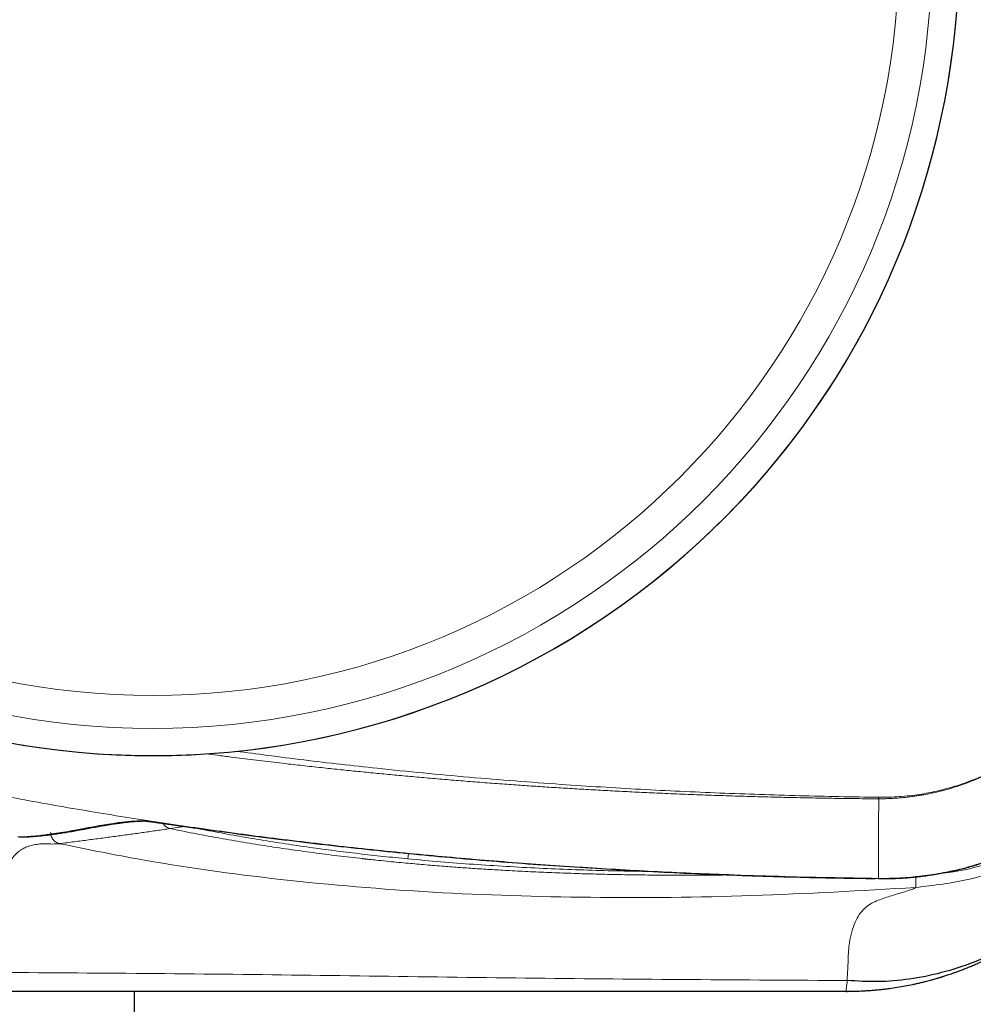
# Model space of a CAD drawing. Header units: millimetres. Extents: x 8 to 769, y 12 to 448.
# Tile 5 of 53: x 150 to 175, y 376 to 401. Entities that reach past the tile are written whole.
import ezdxf

# ---------------------------------------------------------------- set-up
doc = ezdxf.new("R2010")
doc.units = ezdxf.units.MM

msp = doc.modelspace()

# ---------------------------------------------------------------- linework, layer by layer
at = {"color": 252, "linetype": 'Continuous', "lineweight": 0}
for p, q in [((154.734, 380.381), (154.351, 380.327)), ((154.72, 380.385), (154.734, 380.381)), ((155.441, 380.284), (155.436, 380.258)), ((160.538, 379.683), (160.524, 379.542)), ((172.422, 379.035), (172.748, 379.03)), ((172.748, 379.03), (172.751, 379.035)), ((173.72, 378.801), (173.716, 379.09))]:
    msp.add_line(p, q, dxfattribs=at)
at = {"color": 7, "linetype": 'Continuous', "lineweight": 30}
for p, q in [((172.422, 379.034), (172.666, 379.031)), ((172.748, 379.03), (172.748, 379.03)), ((173.46, 379.051), (173.472, 379.052)), ((153.421, 375.096), (153.421, 376.096)), ((171.908, 376.1), (171.908, 376.108)), ((171.972, 376.103), (171.908, 376.1)), ((171.972, 376.103), (171.908, 376.1))]:
    msp.add_line(p, q, dxfattribs=at)
at = {"color": 252, "linetype": 'Continuous', "lineweight": 0, "flags": 128}
for points in [[(172.76, 381.142), (172.76, 381.137), (172.76, 381.132), (172.76, 381.127), (172.76, 381.122), (172.76, 381.116), (172.76, 381.111), (172.76, 381.106), (172.76, 381.101)], [(153.705, 380.526), (153.692, 380.526), (153.662, 380.53)]]:
    msp.add_lwpolyline(points, dxfattribs=at)
at = {"color": 252, "linetype": 'Continuous', "lineweight": 0}
for radius in [20.245, 19.388]:
    msp.add_circle((153.895, 403.174), radius, dxfattribs=at)
for centre, radius, start, end in [((153.895, 403.174), 20.95, 304.0277, 115.2847), ((153.895, 403.174), 20.95, 132.7708, 304.0277), ((242.77, 379.756), 70.023, 178.89917, 180.58926), ((153.309, 380.805), 0.299, 261.1269, 275.0844)]:
    msp.add_arc(centre, radius, start, end, dxfattribs=at)
at = {"color": 7, "linetype": 'Continuous', "lineweight": 30}
msp.add_arc((153.895, 403.174), 20.95, 132.7708, 34.0277, dxfattribs=at)
for points, knots in [([(172.748, 379.03), (172.806, 379.029), (172.924, 379.028), (173.1, 379.032), (173.276, 379.039), (173.452, 379.049), (173.628, 379.064), (173.804, 379.082), (173.98, 379.103), (174.157, 379.129), (174.334, 379.158), (174.512, 379.192), (174.69, 379.229), (174.867, 379.27), (175.043, 379.315), (175.219, 379.364), (175.394, 379.417), (175.565, 379.473), (175.733, 379.531), (175.898, 379.593), (176.062, 379.658), (176.244, 379.734), (176.442, 379.823), (176.656, 379.926), (176.868, 380.036), (177.078, 380.152), (177.284, 380.274), (177.471, 380.392), (177.638, 380.504), (177.788, 380.608), (177.935, 380.716), (178.079, 380.825), (178.218, 380.936), (178.354, 381.049), (178.487, 381.164), (178.633, 381.296), (178.79, 381.446), (178.958, 381.614), (179.122, 381.788), (179.281, 381.967), (179.436, 382.15), (179.573, 382.323), (179.694, 382.484), (179.801, 382.632), (179.904, 382.782), (180.003, 382.933), (180.098, 383.084), (180.189, 383.235), (180.276, 383.388), (180.36, 383.543), (180.442, 383.7), (180.52, 383.859), (180.595, 384.02), (180.667, 384.183), (180.736, 384.349), (180.802, 384.518), (180.864, 384.688), (180.923, 384.86), (180.978, 385.033), (181.03, 385.208), (181.078, 385.384), (181.125, 385.571), (181.169, 385.768), (181.21, 385.976), (181.246, 386.185), (181.277, 386.395), (181.303, 386.607), (181.324, 386.819), (181.339, 387.032), (181.345, 387.175), (181.348, 387.246)], [0, 0, 0, 0, 0.0133526, 0.0267053, 0.0400809, 0.0534565, 0.0669017, 0.080347, 0.0938156, 0.1072843, 0.1210216, 0.1347589, 0.1485211, 0.1622834, 0.1761216, 0.1899598, 0.2038235, 0.2176873, 0.2310399, 0.2443926, 0.2577682, 0.2711437, 0.2892155, 0.3072908, 0.3253626, 0.3435636, 0.3617681, 0.3799691, 0.3938073, 0.4076455, 0.4215092, 0.4353729, 0.4487256, 0.4620783, 0.4754539, 0.4888296, 0.5069014, 0.5249768, 0.5430486, 0.5612496, 0.5794542, 0.5976553, 0.6114935, 0.6253317, 0.6391955, 0.6530592, 0.6664121, 0.679765, 0.6931408, 0.7065166, 0.719962, 0.7334075, 0.7468764, 0.7603452, 0.7740827, 0.7878202, 0.8015827, 0.8153452, 0.8291836, 0.843022, 0.8568859, 0.8707498, 0.8867999, 0.90286, 0.9189957, 0.9351314, 0.9513076, 0.9674839, 0.9837368, 1, 1, 1, 1]), ([(181.248, 385.675), (181.238, 385.544), (181.194, 384.966), (180.974, 383.943), (180.574, 382.62), (180.003, 381.338), (179.282, 380.135), (178.489, 379.14), (177.68, 378.35), (176.903, 377.74), (176.088, 377.239), (175.249, 376.849), (174.403, 376.572), (173.563, 376.405), (172.742, 376.334), (172.205, 376.366), (171.941, 376.381)], [0, 0, 0, 0, 0.026872, 0.119485, 0.214765, 0.311391, 0.407942, 0.503044, 0.572724, 0.640532, 0.706197, 0.769561, 0.830572, 0.889257, 0.945697, 1, 1, 1, 1]), ([(150.44, 380.109), (150.475, 380.11), (150.548, 380.111), (150.657, 380.116), (150.772, 380.123), (150.893, 380.133), (151.023, 380.145), (151.157, 380.161), (151.297, 380.179), (151.441, 380.2), (151.592, 380.223), (151.749, 380.25), (151.911, 380.278), (152.074, 380.308), (152.239, 380.338), (152.403, 380.369), (152.567, 380.398), (152.718, 380.425), (152.861, 380.448), (152.994, 380.468), (153.121, 380.485), (153.234, 380.498), (153.303, 380.505), (153.336, 380.508)], [0, 0, 0, 0, 0.032903, 0.067341, 0.101546, 0.141498, 0.182939, 0.226195, 0.271509, 0.31915, 0.369377, 0.422352, 0.477935, 0.535393, 0.59189, 0.651456, 0.711086, 0.768741, 0.817929, 0.87004, 0.919602, 0.961812, 1, 1, 1, 1]), ([(153.336, 380.508), (153.339, 380.508), (153.377, 380.512), (153.451, 380.517), (153.555, 380.523), (153.64, 380.526), (153.689, 380.526), (153.704, 380.526)], [0, 0, 0, 0, 0.0299515, 0.3047139, 0.5953925, 0.8777546, 1, 1, 1, 1]), ([(153.697, 380.526), (153.697, 380.526), (153.697, 380.526), (153.698, 380.526), (153.702, 380.526), (153.709, 380.525), (153.718, 380.524), (153.73, 380.523), (153.745, 380.521), (153.763, 380.519), (153.784, 380.516), (153.808, 380.513), (153.835, 380.51), (153.864, 380.506), (153.895, 380.502), (153.929, 380.497), (153.966, 380.492), (154.005, 380.487), (154.046, 380.481), (154.089, 380.475), (154.134, 380.469), (154.181, 380.462), (154.213, 380.457), (154.23, 380.455)], [0, 0, 0, 0, 0.007288, 0.037098, 0.071685, 0.110899, 0.15413, 0.200454, 0.248905, 0.298656, 0.349661, 0.401756, 0.454657, 0.508164, 0.562129, 0.616439, 0.671004, 0.725752, 0.780618, 0.835548, 0.890489, 0.945391, 1, 1, 1, 1]), ([(154.228, 380.455), (154.25, 380.452), (154.303, 380.445), (154.391, 380.432), (154.49, 380.418), (154.594, 380.404), (154.702, 380.388), (154.814, 380.372), (154.93, 380.356), (155.047, 380.339), (155.169, 380.322), (155.295, 380.305), (155.381, 380.293), (155.424, 380.287)], [0, 0, 0, 0, 0.070156, 0.161299, 0.252344, 0.343087, 0.435115, 0.527451, 0.619893, 0.712231, 0.804262, 0.902131, 1, 1, 1, 1]), ([(155.424, 380.287), (155.781, 380.238), (156.497, 380.14), (157.572, 380.005), (158.648, 379.879), (159.725, 379.763), (160.804, 379.655), (161.884, 379.556), (162.965, 379.466), (164.048, 379.385), (165.132, 379.312), (166.219, 379.247), (167.305, 379.191), (168.393, 379.143), (169.481, 379.102), (170.57, 379.07), (171.55, 379.047), (172.168, 379.038), (172.422, 379.035)], [0, 0, 0, 0, 0.063512, 0.127024, 0.190556, 0.254088, 0.317676, 0.381264, 0.444869, 0.508474, 0.572263, 0.636052, 0.699856, 0.763661, 0.827508, 0.891355, 0.955216, 1, 1, 1, 1]), ([(171.907, 376.103), (171.923, 376.103), (171.952, 376.103), (171.993, 376.103), (172.029, 376.104), (172.063, 376.104), (172.098, 376.105), (172.136, 376.106), (172.188, 376.107), (172.258, 376.109), (172.346, 376.113), (172.446, 376.119), (172.556, 376.126), (172.674, 376.136), (172.794, 376.148), (172.915, 376.161), (173.062, 376.18), (173.237, 376.206), (173.438, 376.24), (173.604, 376.273), (173.733, 376.301), (173.824, 376.322), (173.911, 376.342), (173.991, 376.363), (174.06, 376.381), (174.118, 376.397), (174.167, 376.41), (174.213, 376.423), (174.255, 376.435), (174.292, 376.446), (174.322, 376.455), (174.342, 376.461), (174.354, 376.465), (174.363, 376.467), (174.371, 376.47), (174.383, 376.474), (174.402, 376.48), (174.431, 376.489), (174.472, 376.502), (174.522, 376.518), (174.581, 376.537), (174.648, 376.56), (174.724, 376.587), (174.809, 376.618), (174.902, 376.653), (175.004, 376.692), (175.112, 376.736), (175.222, 376.782), (175.351, 376.839), (175.497, 376.906), (175.658, 376.984), (175.824, 377.068), (175.995, 377.16), (176.168, 377.258), (176.334, 377.357), (176.481, 377.449), (176.61, 377.533), (176.723, 377.609), (176.83, 377.684), (176.932, 377.756), (177.026, 377.825), (177.113, 377.891), (177.192, 377.953), (177.253, 378.001), (177.297, 378.036), (177.326, 378.059), (177.352, 378.08), (177.374, 378.098), (177.392, 378.113), (177.409, 378.127), (177.43, 378.144), (177.456, 378.166), (177.49, 378.195), (177.53, 378.229), (177.577, 378.27), (177.627, 378.313), (177.678, 378.359), (177.729, 378.404), (177.781, 378.452), (177.83, 378.498), (177.874, 378.539), (177.913, 378.576), (177.946, 378.608), (177.975, 378.636), (177.999, 378.66), (178.019, 378.68), (178.034, 378.694), (178.044, 378.705), (178.051, 378.711), (178.055, 378.715), (178.055, 378.716), (178.055, 378.716)], [0, 0, 0, 0, 0.006833, 0.012763, 0.017785, 0.022496, 0.02757, 0.033011, 0.038818, 0.050426, 0.063285, 0.077411, 0.093965, 0.111422, 0.128938, 0.146506, 0.164128, 0.193617, 0.223257, 0.253051, 0.26715, 0.280842, 0.293695, 0.305699, 0.316846, 0.324699, 0.332054, 0.338909, 0.345261, 0.351108, 0.355993, 0.358682, 0.360352, 0.361327, 0.362644, 0.36438, 0.366535, 0.371429, 0.377667, 0.385257, 0.394204, 0.404519, 0.41621, 0.42929, 0.44377, 0.459666, 0.476932, 0.49441, 0.51165, 0.538248, 0.564233, 0.58959, 0.619531, 0.6485, 0.676477, 0.703437, 0.723896, 0.743705, 0.76283, 0.780929, 0.797891, 0.813704, 0.828358, 0.841843, 0.847515, 0.852937, 0.857789, 0.861925, 0.865344, 0.868147, 0.871784, 0.876802, 0.883167, 0.890883, 0.899955, 0.910388, 0.919545, 0.929551, 0.940187, 0.950101, 0.959062, 0.966673, 0.973441, 0.979377, 0.9845, 0.988839, 0.992447, 0.994728, 0.996711, 0.998493, 1, 1, 1, 1]), ([(171.908, 376.1), (171.483, 376.1), (170.608, 376.1), (169.263, 376.099), (167.848, 376.099), (166.363, 376.099), (164.819, 376.098), (163.216, 376.098), (161.554, 376.098), (159.826, 376.097), (158.528, 376.097), (157.709, 376.097), (157.392, 376.097), (157.101, 376.097), (156.809, 376.097), (156.514, 376.097), (155.843, 376.097), (154.834, 376.096), (153.478, 376.096), (152.049, 376.096), (150.493, 376.095), (148.806, 376.095), (147.664, 376.095), (147.086, 376.095)], [0, 0, 0, 0, 0.051298, 0.105411, 0.16234, 0.222085, 0.284648, 0.348836, 0.415744, 0.48537, 0.557716, 0.572742, 0.584377, 0.596089, 0.607879, 0.619747, 0.631692, 0.68905, 0.741719, 0.795763, 0.861894, 0.929973, 1, 1, 1, 1]), ([(171.921, 376.1), (171.927, 376.1), (171.934, 376.1), (171.941, 376.1), (171.942, 376.1)], [0, 0, 0, 0, 0.898092, 1, 1, 1, 1])]:
    msp.add_open_spline(points, degree=3, knots=knots, dxfattribs=at)
at = {"color": 252, "linetype": 'Continuous', "lineweight": 0}
for points, knots in [([(181.348, 387.252), (181.344, 387.158), (181.336, 386.97), (181.312, 386.688), (181.279, 386.407), (181.237, 386.128), (181.185, 385.847), (181.123, 385.566), (181.051, 385.284), (180.969, 385.005), (180.878, 384.728), (180.778, 384.458), (180.67, 384.194), (180.555, 383.936), (180.431, 383.682), (180.298, 383.432), (180.157, 383.184), (180.005, 382.939), (179.844, 382.697), (179.674, 382.461), (179.496, 382.23), (179.313, 382.008), (179.123, 381.794), (178.929, 381.589), (178.728, 381.39), (178.52, 381.198), (178.305, 381.012), (178.08, 380.831), (177.848, 380.656), (177.61, 380.489), (177.366, 380.33), (177.119, 380.181), (176.87, 380.042), (176.618, 379.913), (176.363, 379.792), (176.103, 379.679), (175.838, 379.575), (175.566, 379.478), (175.289, 379.39), (175.009, 379.311), (174.726, 379.242), (174.444, 379.184), (174.163, 379.135), (173.882, 379.096), (173.6, 379.066), (173.317, 379.046), (173.034, 379.035), (172.845, 379.035), (172.751, 379.035)], [0, 0, 0, 0, 0.021449, 0.042916, 0.064389, 0.085856, 0.107306, 0.129378, 0.151469, 0.173567, 0.195658, 0.21773, 0.23918, 0.260647, 0.28212, 0.303587, 0.325036, 0.347108, 0.369199, 0.391297, 0.413388, 0.43546, 0.45691, 0.478377, 0.49985, 0.521317, 0.542767, 0.564839, 0.58693, 0.609028, 0.63112, 0.653192, 0.674641, 0.696108, 0.717581, 0.739049, 0.760498, 0.78257, 0.804661, 0.826759, 0.848851, 0.870923, 0.892416, 0.913933, 0.935461, 0.95699, 0.978507, 1, 1, 1, 1]), ([(172.76, 381.142), (172.849, 381.142), (173.027, 381.142), (173.293, 381.156), (173.559, 381.18), (173.807, 381.213), (174.039, 381.253), (174.254, 381.298), (174.467, 381.35), (174.678, 381.409), (174.902, 381.48), (175.138, 381.565), (175.385, 381.665), (175.628, 381.776), (175.851, 381.89), (176.057, 382.004), (176.245, 382.117), (176.429, 382.237), (176.608, 382.363), (176.796, 382.504), (176.99, 382.662), (177.19, 382.839), (177.382, 383.024), (177.555, 383.205), (177.71, 383.38), (177.85, 383.549), (177.983, 383.723), (178.111, 383.901), (178.241, 384.096), (178.372, 384.309), (178.501, 384.542), (178.621, 384.779), (178.724, 385.007), (178.812, 385.224), (178.888, 385.429), (178.956, 385.637), (179.018, 385.847), (179.075, 386.071), (179.126, 386.309), (179.171, 386.561), (179.204, 386.815), (179.229, 387.071), (179.236, 387.241), (179.24, 387.326)], [0, 0, 0, 0, 0.026845, 0.053713, 0.080581, 0.107426, 0.129522, 0.151638, 0.17376, 0.195876, 0.217973, 0.244818, 0.271687, 0.298555, 0.3254, 0.3475, 0.369619, 0.391744, 0.413863, 0.435963, 0.462768, 0.489596, 0.516425, 0.54323, 0.565297, 0.587383, 0.609475, 0.631562, 0.653628, 0.680389, 0.707173, 0.733956, 0.760717, 0.782746, 0.804794, 0.826848, 0.848896, 0.870925, 0.896719, 0.922545, 0.94838, 0.974206, 1, 1, 1, 1]), ([(179.251, 387.326), (179.248, 387.249), (179.241, 387.094), (179.22, 386.86), (179.19, 386.623), (179.15, 386.383), (179.101, 386.142), (179.042, 385.9), (178.974, 385.66), (178.898, 385.43), (178.817, 385.21), (178.732, 385.002), (178.639, 384.796), (178.538, 384.594), (178.432, 384.396), (178.319, 384.203), (178.2, 384.016), (178.076, 383.834), (177.942, 383.651), (177.796, 383.467), (177.64, 383.284), (177.48, 383.11), (177.316, 382.944), (177.149, 382.787), (176.98, 382.639), (176.81, 382.5), (176.64, 382.371), (176.471, 382.251), (176.305, 382.14), (176.141, 382.038), (175.98, 381.944), (175.823, 381.859), (175.67, 381.781), (175.521, 381.709), (175.371, 381.642), (175.221, 381.579), (175.071, 381.521), (174.926, 381.469), (174.787, 381.422), (174.655, 381.381), (174.529, 381.345), (174.408, 381.312), (174.284, 381.282), (174.156, 381.253), (174.027, 381.226), (173.904, 381.203), (173.788, 381.184), (173.669, 381.166), (173.547, 381.15), (173.424, 381.136), (173.309, 381.126), (173.202, 381.117), (173.092, 381.11), (172.98, 381.105), (172.867, 381.102), (172.795, 381.101), (172.76, 381.101)], [0, 0, 0, 0, 0.023209, 0.046849, 0.070892, 0.095308, 0.120077, 0.145136, 0.170285, 0.195496, 0.218128, 0.240792, 0.263483, 0.2862, 0.308937, 0.331283, 0.353622, 0.375762, 0.39764, 0.422182, 0.446375, 0.470204, 0.493649, 0.516678, 0.539254, 0.561353, 0.582878, 0.603689, 0.623794, 0.643196, 0.661892, 0.679884, 0.697175, 0.713768, 0.729668, 0.746678, 0.762889, 0.778343, 0.793047, 0.806975, 0.820178, 0.83271, 0.844619, 0.858777, 0.872092, 0.884629, 0.896448, 0.907609, 0.920943, 0.93337, 0.944958, 0.955774, 0.965882, 0.978159, 0.989483, 1, 1, 1, 1]), ([(181.203, 385.58), (181.189, 385.45), (181.124, 384.834), (180.744, 383.759), (180.047, 382.412), (179.068, 381.205), (177.881, 380.201), (176.545, 379.457), (175.145, 378.966), (174.187, 378.854), (173.72, 378.799)], [0, 0, 0, 0, 0.035857, 0.170312, 0.309823, 0.452175, 0.594838, 0.735212, 0.870913, 1, 1, 1, 1]), ([(181.196, 385.545), (181.166, 385.356), (181.077, 384.787), (180.763, 383.933), (180.294, 382.999), (179.726, 382.171), (179.048, 381.412), (178.274, 380.743), (177.424, 380.179), (176.521, 379.727), (175.589, 379.402), (174.865, 379.217), (174.454, 379.174), (174.361, 379.164)], [0, 0, 0, 0, 0.057474, 0.172359, 0.270425, 0.370622, 0.472238, 0.574461, 0.676425, 0.777247, 0.876084, 0.972178, 1, 1, 1, 1]), ([(172.751, 379.035), (172.317, 379.042), (171.45, 379.054), (170.15, 379.086), (168.958, 379.126), (167.874, 379.17), (166.898, 379.216), (165.923, 379.269), (164.947, 379.329), (163.972, 379.395), (162.998, 379.468), (162.023, 379.549), (161.049, 379.637), (160.075, 379.732), (159.101, 379.834), (158.128, 379.944), (157.176, 380.059), (156.245, 380.179), (155.335, 380.303), (154.426, 380.434), (153.517, 380.572), (152.61, 380.717), (151.703, 380.87), (150.797, 381.03), (149.891, 381.198), (148.985, 381.374), (148.078, 381.558), (147.173, 381.75), (146.27, 381.95), (145.368, 382.158), (144.467, 382.374), (143.568, 382.598), (142.67, 382.831), (141.773, 383.073), (140.877, 383.325), (139.984, 383.584), (139.093, 383.853), (138.204, 384.131), (137.317, 384.417), (136.433, 384.713), (135.846, 384.917), (135.553, 385.02), (135.553, 385.02)], [0, 0, 0, 0, 0.034359, 0.068718, 0.103077, 0.128883, 0.15469, 0.180497, 0.206303, 0.232129, 0.257956, 0.283783, 0.30961, 0.335479, 0.361348, 0.387218, 0.413087, 0.43736, 0.461633, 0.485906, 0.510178, 0.534475, 0.558773, 0.58307, 0.607367, 0.631814, 0.656263, 0.680712, 0.705159, 0.729638, 0.754118, 0.778598, 0.803076, 0.827671, 0.852268, 0.876864, 0.901459, 0.926093, 0.950729, 0.975364, 0.999998, 1, 1, 1, 1]), ([(156.064, 382.338), (156.334, 382.302), (156.92, 382.223), (157.824, 382.109), (158.776, 381.997), (159.808, 381.884), (160.922, 381.771), (162.116, 381.661), (163.312, 381.562), (164.453, 381.478), (165.538, 381.407), (166.568, 381.347), (167.599, 381.295), (168.63, 381.25), (169.662, 381.212), (170.695, 381.181), (171.728, 381.158), (172.416, 381.147), (172.76, 381.142)], [0, 0, 0, 0, 0.04874, 0.105956, 0.163172, 0.220386, 0.292009, 0.363636, 0.435263, 0.506887, 0.5685, 0.630114, 0.691729, 0.753342, 0.815005, 0.876671, 0.938336, 1, 1, 1, 1]), ([(172.76, 381.101), (172.567, 381.102), (172.184, 381.106), (171.614, 381.113), (171.052, 381.122), (170.499, 381.134), (169.954, 381.146), (169.385, 381.162), (168.795, 381.18), (168.183, 381.201), (167.582, 381.225), (167.014, 381.249), (166.475, 381.274), (165.967, 381.3), (165.468, 381.327), (164.977, 381.355), (164.495, 381.384), (164.022, 381.414), (163.557, 381.445), (163.079, 381.479), (162.589, 381.515), (162.088, 381.554), (161.597, 381.594), (161.117, 381.635), (160.647, 381.676), (160.187, 381.718), (159.732, 381.762), (159.284, 381.806), (158.842, 381.851), (158.466, 381.89), (158.156, 381.924), (157.91, 381.951), (157.668, 381.978), (157.401, 382.008), (157.115, 382.041), (156.812, 382.077), (156.517, 382.113), (156.226, 382.148), (155.91, 382.188), (155.592, 382.228), (155.371, 382.257), (155.272, 382.27)], [0, 0, 0, 0, 0.032992, 0.06551, 0.097508, 0.129066, 0.160164, 0.190807, 0.226336, 0.261232, 0.295496, 0.329131, 0.358633, 0.387638, 0.416149, 0.444171, 0.471706, 0.498759, 0.525335, 0.551438, 0.5807, 0.609359, 0.637427, 0.66491, 0.69182, 0.718165, 0.743955, 0.769874, 0.79521, 0.820028, 0.834449, 0.848594, 0.862377, 0.876174, 0.894461, 0.911633, 0.928454, 0.945271, 0.961819, 0.982972, 1, 1, 1, 1]), ([(150.395, 380.112), (150.459, 380.113), (150.586, 380.116), (150.774, 380.13), (150.962, 380.148), (151.168, 380.174), (151.393, 380.206), (151.636, 380.245), (151.916, 380.295), (152.191, 380.346), (152.463, 380.396), (152.693, 380.436), (152.903, 380.469), (153.093, 380.494), (153.206, 380.505), (153.263, 380.51)], [0, 0, 0, 0, 0.062497, 0.124994, 0.187492, 0.249989, 0.333323, 0.416656, 0.49999, 0.624992, 0.708327, 0.791662, 0.874996, 0.937498, 1, 1, 1, 1]), ([(152.694, 380.42), (152.704, 380.422), (152.835, 380.439), (153.035, 380.467), (153.222, 380.494), (153.294, 380.504)], [0, 0, 0, 0, 0.05072, 0.638888, 1, 1, 1, 1]), ([(153.263, 380.51), (153.296, 380.513), (153.363, 380.519), (153.463, 380.525), (153.562, 380.529), (153.629, 380.529), (153.662, 380.53)], [0, 0, 0, 0, 0.249999, 0.499998, 0.749999, 1, 1, 1, 1]), ([(153.662, 380.53), (153.665, 380.529), (153.672, 380.529), (153.693, 380.527), (153.721, 380.524), (153.757, 380.52), (153.8, 380.514), (153.851, 380.508), (153.909, 380.5), (153.974, 380.491), (154.045, 380.481), (154.123, 380.47), (154.184, 380.462), (154.221, 380.456), (154.228, 380.455)], [0, 0, 0, 0, 0.088805, 0.1779148, 0.2671297, 0.3562424, 0.4450499, 0.5338237, 0.6228953, 0.7120708, 0.801148, 0.8899265, 0.9794061, 1, 1, 1, 1]), ([(154.351, 380.327), (154.238, 380.311), (154.011, 380.278), (153.666, 380.229), (153.318, 380.18), (152.963, 380.131), (152.601, 380.083), (152.232, 380.034), (151.858, 379.986), (151.605, 379.953), (151.478, 379.937)], [0, 0, 0, 0, 0.124999, 0.249998, 0.374997, 0.499996, 0.624997, 0.749997, 0.874999, 1, 1, 1, 1]), ([(154.157, 380.465), (154.165, 380.454), (154.181, 380.428), (154.215, 380.394), (154.256, 380.363), (154.302, 380.34), (154.335, 380.331), (154.351, 380.327)], [0, 0, 0, 0, 0.166856, 0.375142, 0.583428, 0.791714, 1, 1, 1, 1]), ([(154.351, 380.327), (154.552, 380.286), (154.955, 380.204), (155.564, 380.091), (156.18, 379.983), (156.801, 379.883), (157.428, 379.789), (158.062, 379.702), (158.701, 379.621), (159.138, 379.57), (159.372, 379.544), (159.399, 379.541), (159.427, 379.538), (159.455, 379.535), (159.482, 379.532), (159.51, 379.529), (159.58, 379.522), (159.733, 379.505), (159.96, 379.482), (160.22, 379.456), (160.542, 379.426), (160.937, 379.391), (161.39, 379.354), (161.835, 379.32), (162.271, 379.29), (162.714, 379.262), (163.195, 379.235), (163.714, 379.208), (164.271, 379.184), (164.84, 379.163), (165.42, 379.146), (166.01, 379.133), (166.611, 379.123), (167.222, 379.118), (167.845, 379.116), (168.41, 379.119), (168.767, 379.123), (168.914, 379.125)], [0, 0, 0, 0, 0.041981, 0.0843, 0.126957, 0.169953, 0.213286, 0.256954, 0.300956, 0.345294, 0.347188, 0.349084, 0.350982, 0.352884, 0.354788, 0.356694, 0.358603, 0.369151, 0.388183, 0.405392, 0.422802, 0.454396, 0.486635, 0.515964, 0.545808, 0.576164, 0.607034, 0.644451, 0.682594, 0.721463, 0.761061, 0.801387, 0.842441, 0.884225, 0.926739, 0.969982, 1, 1, 1, 1]), ([(155.436, 380.258), (155.41, 380.263), (155.356, 380.273), (155.277, 380.288), (155.2, 380.302), (155.126, 380.316), (155.055, 380.329), (154.99, 380.341), (154.931, 380.352), (154.878, 380.361), (154.833, 380.369), (154.795, 380.375), (154.766, 380.379), (154.748, 380.381), (154.738, 380.382), (154.735, 380.382), (154.734, 380.381)], [0, 0, 0, 0, 0.076612, 0.153463, 0.230072, 0.306613, 0.383398, 0.45993, 0.535559, 0.611434, 0.687052, 0.761081, 0.835353, 0.909375, 0.954688, 1, 1, 1, 1]), ([(160.524, 379.542), (160.312, 379.563), (159.886, 379.605), (159.248, 379.676), (158.612, 379.754), (157.975, 379.84), (157.339, 379.932), (156.704, 380.032), (156.069, 380.14), (155.647, 380.218), (155.436, 380.258)], [0, 0, 0, 0, 0.124796, 0.249591, 0.374443, 0.499295, 0.624434, 0.749572, 0.874786, 1, 1, 1, 1]), ([(151.478, 379.936), (151.478, 379.936), (151.447, 379.932), (151.386, 379.928), (151.293, 379.927), (151.199, 379.929), (151.105, 379.932), (151.01, 379.932), (150.923, 379.925), (150.844, 379.914), (150.773, 379.9), (150.702, 379.881), (150.636, 379.857), (150.574, 379.83), (150.518, 379.801), (150.461, 379.766), (150.405, 379.724), (150.35, 379.676), (150.295, 379.619), (150.24, 379.553), (150.187, 379.478), (150.137, 379.398), (150.091, 379.316), (150.048, 379.233), (150.006, 379.143), (149.963, 379.045), (149.935, 378.971), (149.921, 378.934)], [0, 0, 0, 0, 0.000003, 0.0598008, 0.1195992, 0.1793986, 0.2391981, 0.2989967, 0.3587946, 0.4035638, 0.4483336, 0.493103, 0.5378716, 0.5736363, 0.609403, 0.6451696, 0.6809346, 0.7166979, 0.7520449, 0.7873952, 0.8227451, 0.8580914, 0.8864716, 0.9148569, 0.9432418, 0.9716231, 1, 1, 1, 1]), ([(151.478, 379.936), (152.135, 379.802), (154.035, 379.413), (157.269, 378.967), (161.213, 378.64), (165.298, 378.515), (169.484, 378.555), (172.3, 378.717), (173.72, 378.798)], [0, 0, 0, 0, 0.090083, 0.260461, 0.437978, 0.621277, 0.80906, 1, 1, 1, 1]), ([(166.886, 379.214), (166.749, 379.216), (166.328, 379.22), (165.625, 379.236), (164.777, 379.263), (163.928, 379.298), (163.077, 379.344), (162.226, 379.399), (161.374, 379.463), (160.808, 379.516), (160.524, 379.542)], [0, 0, 0, 0, 0.0648324, 0.1980811, 0.331132, 0.4641828, 0.5981334, 0.7320935, 0.8660518, 1, 1, 1, 1]), ([(171.932, 376.378), (171.94, 376.484), (171.956, 376.684), (171.96, 376.944), (171.97, 377.165), (171.991, 377.357), (172.052, 377.661), (172.177, 378.028), (172.445, 378.339), (172.778, 378.488), (173.139, 378.6), (173.45, 378.693), (173.672, 378.762), (173.704, 378.786), (173.72, 378.798)], [0, 0, 0, 0, 0.020065, 0.037667, 0.070537, 0.10237, 0.133821, 0.258642, 0.3827, 0.506529, 0.630354, 0.753933, 0.877115, 1, 1, 1, 1]), ([(171.941, 376.382), (169.236, 376.397), (163.827, 376.428), (155.727, 376.561), (150.338, 376.589), (147.645, 376.604)], [0, 0, 0, 0, 0.333587, 0.666867, 1, 1, 1, 1]), ([(171.908, 376.108), (171.908, 376.11), (171.907, 376.117), (171.912, 376.17), (171.922, 376.257), (171.935, 376.342), (171.941, 376.382)], [0, 0, 0, 0, 0.171312, 0.4660303, 0.7488912, 1, 1, 1, 1])]:
    msp.add_open_spline(points, degree=3, knots=knots, dxfattribs=at)
msp.add_open_spline([(151.243, 380.23), (151.246, 380.196), (151.253, 380.128), (151.305, 380.038), (151.381, 379.968), (151.446, 379.947), (151.478, 379.937)], degree=3, dxfattribs=at)

doc.saveas('drawing.dxf')
